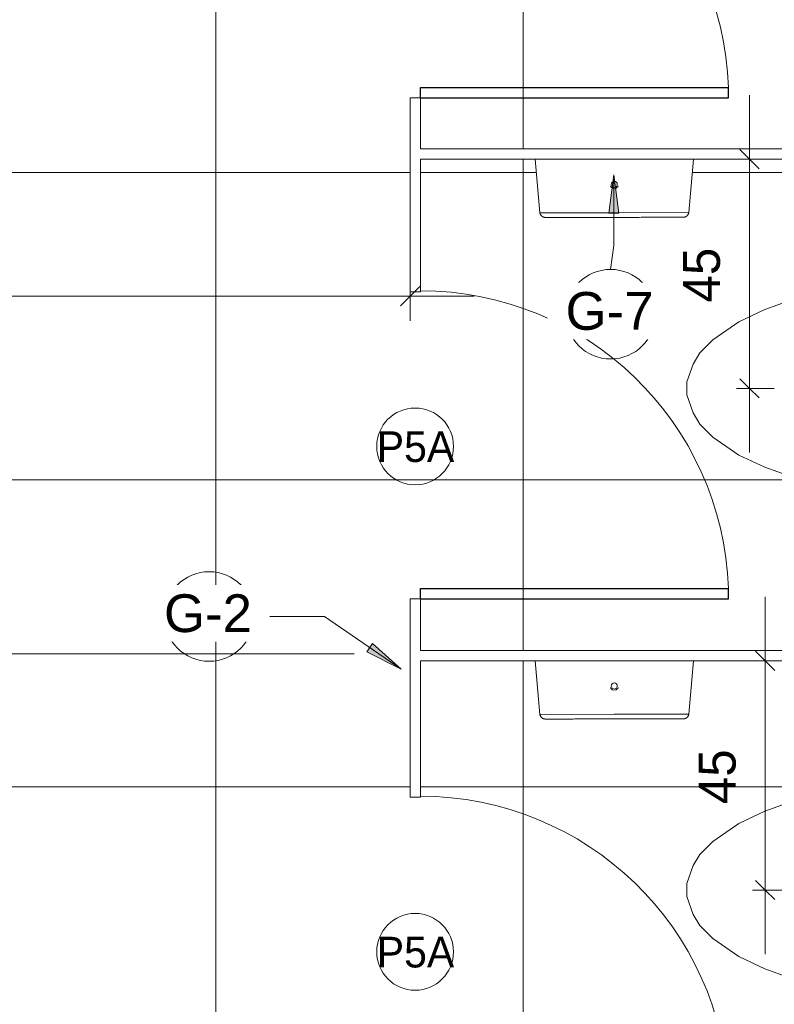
# Model space of a CAD drawing. Header units: metres. Extents: x -10.1 to 50.7, y -18 to 8.5.
# Tile 29 of 109: x -2.8 to -1.3, y -16.3 to -14.4. Entities that reach past the tile are written whole.
import ezdxf

# ---------------------------------------------------------------- set-up
doc = ezdxf.new("R2010")
doc.units = ezdxf.units.M
for name, color, linetype, lineweight in [('A-ANNO-DIMS', 4, 'Continuous', 18), ('A-ANNO-DIMS-25', 211, 'Continuous', 9), ('A-ANNO-KEYN', 231, 'Continuous', 9), ('A-DETL-THIN', 151, 'Continuous', 18), ('A-DOOR', 31, 'Continuous', 18), ('A-DOOR-IDEN', 31, 'Continuous', 9), ('A-FLOR-PATT', 8, 'Continuous', 18), ('A-GENM', 13, 'Continuous', 18), ('A-WALL', 113, 'Continuous', 18), ('P-SANR-FIXT', 6, 'Continuous', 18)]:
    doc.layers.add(name, color=color, linetype=linetype, lineweight=lineweight)
doc.styles.add('Arial_1', font='arial.ttf', dxfattribs={"height": 0.073765})
doc.styles.add('Century Gothic_1', font='GOTHIC.TTF', dxfattribs={"height": 0.05988})
doc.styles.add('Century Gothic_2', font='GOTHIC.TTF', dxfattribs={"height": 0.071856})
doc.dimstyles.new('_Cotas_detalhamento_3_mm', dxfattribs={"dimscale": 0.3048, "dimtxt": 0.075, "dimasz": 0.123031, "dimexe": 0.082021, "dimexo": 0.246063, "dimgap": 0.123031, "dimtad": 1, "dimdec": 0, "dimlfac": 100, "dimzin": 0, "dimdsep": 46, "dimtxsty": 'Century Gothic_2', "dimblk1": 'OBLIQUE', "dimblk2": 'OBLIQUE', "dimsah": 1, "dimcen": 0.09, "dimdle": 0.410105, "dimazin": 0, "dimtfac": 1, "dimtdec": 4, "dimtix": 1, "dimtmove": 0, "dimatfit": 3, "dimfxl": 1, "dimtvp": 1, "dimtolj": 1, "dimtzin": 0, "dimarcsym": 2})
doc.dimstyles.new('_Cotas_detalhamento_3_mm_3', dxfattribs={"dimscale": 0.3048, "dimtxt": 0.075, "dimasz": 0.123031, "dimexe": 0.082021, "dimexo": 0.246063, "dimgap": 0.123031, "dimtad": 1, "dimdec": 0, "dimlfac": 100, "dimzin": 0, "dimdsep": 46, "dimtxsty": 'Century Gothic_2', "dimblk1": 'OBLIQUE', "dimblk2": 'OBLIQUE', "dimsah": 1, "dimcen": 0.09, "dimdle": 0.410105, "dimazin": 0, "dimtfac": 1, "dimtdec": 4, "dimtix": 1, "dimtmove": 0, "dimatfit": 3, "dimfxl": 1, "dimtvp": 1, "dimtolj": 1, "dimtzin": 0, "dimarcsym": 2})

# ---------------------------------------------------------------- blocks, each defined once
blk = doc.blocks.new('M_Descarga simples1 - 60X160 _vest_ fem_-1588010-PAGINAÇÃO DE PISO E LAYOUT DO VEST_ FEMININO')
at = {"layer": 'A-DOOR', "lineweight": 25}
for p, q in [((0.28, 0.01), (0.28, 0.6114)), ((0.3, 0.6114), (0.28, 0.6114)), ((0.3, 0.01), (0.3, 0.6114)), ((0.3, 0.01), (0.28, 0.01))]:
    blk.add_line(p, q, dxfattribs=at)
at = {"layer": 'A-DOOR'}
blk.add_arc((0.3, 0.01), 0.6017, 91.9048, 180, dxfattribs=at)
blk = doc.blocks.new('M_Toilet-Domestic-3D - M_Toilet-Domestic-3D-210232-PAGINAÇÃO DE PISO E LAYOUT DO VEST_ FEMININO')
at = {"layer": 'P-SANR-FIXT', "color": 7}
for p, q in [((-0.0696, 0.2794), (-0.0476, 0.2921)), ((-0.0476, 0.2921), (-0.0127, 0.3048)), ((-0.0127, 0.3048), (0.0127, 0.3048)), ((0.0127, 0.3048), (0.0476, 0.2921)), ((0.0476, 0.2921), (0.0696, 0.2794)), ((-0.095, 0.254), (-0.0696, 0.2794)), ((0.0696, 0.2794), (0.095, 0.254)), ((-0.1302, 0.2032), (-0.095, 0.254)), ((0.095, 0.254), (0.1302, 0.2032)), ((-0.1539, 0.1524), (-0.1302, 0.2032)), ((0.1302, 0.2032), (0.1539, 0.1524)), ((-0.1724, 0.1016), (-0.1539, 0.1524)), ((0.1539, 0.1524), (0.1724, 0.1016)), ((-0.1861, 0.0506), (-0.1724, 0.1016)), ((0.1724, 0.1016), (0.1861, 0.0506)), ((-0.1905, 0), (-0.1861, 0.0506)), ((0.1861, 0.0506), (0.1905, 0)), ((-0.1883, -0.0253), (-0.1905, 0)), ((0.1905, 0), (0.1883, -0.0253)), ((-0.1838, -0.0508), (-0.1883, -0.0253)), ((0.1883, -0.0253), (0.1838, -0.0508)), ((-0.177, -0.0762), (-0.1838, -0.0508)), ((0.1838, -0.0508), (0.177, -0.0762)), ((-0.1626, -0.1016), (-0.177, -0.0762)), ((0.177, -0.0762), (0.1626, -0.1016)), ((-0.1323, -0.127), (-0.1626, -0.1016)), ((0.1626, -0.1016), (0.1323, -0.127)), ((-0.0974, -0.1397), (-0.1323, -0.127)), ((-0.1235, -0.2038), (-0.1323, -0.127)), ((0.1323, -0.127), (0.0974, -0.1397)), ((0.1235, -0.2038), (0.1323, -0.127)), ((-0.0254, -0.1524), (-0.0974, -0.1397)), ((0.0254, -0.1524), (-0.0254, -0.1524)), ((0.0974, -0.1397), (0.0254, -0.1524)), ((0.1587, -0.2038), (-0.1588, -0.2038)), ((-0.2534, -0.2984), (-0.2534, -0.4652)), ((0.2534, -0.4652), (0.2534, -0.2984))]:
    blk.add_line(p, q, dxfattribs=at)
for centre, start, end in [((-0.1588, -0.2984), 90, 180), ((0.1587, -0.2984), 0, 90)]:
    blk.add_arc(centre, 0.0946, start, end, dxfattribs=at)
blk = doc.blocks.new('Toilet_tissue_dispenser_12762 - Toilet_tissue_dispenser_12762-V5-PAGINAÇÃO DE PISO E LAYOUT DO VEST_ FEMININO')
at = {"layer": 'A-GENM'}
for p, q in [((-0.1453, 0.1079), (-0.1545, 0.0036)), ((0, 0.1079), (-0.1453, 0.1079)), ((0.1453, 0.1079), (0, 0.1079)), ((0.1545, 0.0035), (0.1453, 0.1079)), ((-0.1341, 0.0035), (0, 0.0035)), ((0, 0.0035), (0.1545, 0.0035))]:
    blk.add_line(p, q, dxfattribs=at)
at = {"layer": 'A-GENM', "flags": 128}
for points in [[(-0.1453, 0.1079), (-0.1452, 0.1084), (-0.1451, 0.1088), (-0.145, 0.1092), (-0.1449, 0.1096), (-0.1447, 0.1101), (-0.1446, 0.1105), (-0.1444, 0.1109), (-0.1442, 0.1112), (-0.144, 0.1116), (-0.1437, 0.112), (-0.1435, 0.1124), (-0.1432, 0.1127), (-0.143, 0.1131), (-0.1427, 0.1134), (-0.1424, 0.1137), (-0.1421, 0.114), (-0.1417, 0.1143), (-0.1414, 0.1146), (-0.141, 0.1149), (-0.1407, 0.1151), (-0.1403, 0.1153), (-0.1399, 0.1156), (-0.1396, 0.1158), (-0.1392, 0.116), (-0.1388, 0.1162), (-0.1384, 0.1163), (-0.1379, 0.1165), (-0.1375, 0.1166), (-0.1371, 0.1167), (-0.1367, 0.1168), (-0.1362, 0.1169), (-0.1358, 0.1169), (-0.1354, 0.117), (-0.1349, 0.117), (-0.1345, 0.117)], [(0, 0.117), (-0.0054, 0.117), (-0.0108, 0.117), (-0.0161, 0.117), (-0.0214, 0.117), (-0.0267, 0.117), (-0.032, 0.117), (-0.0372, 0.117), (-0.0423, 0.117), (-0.0474, 0.117), (-0.0524, 0.117), (-0.0573, 0.117), (-0.0621, 0.117), (-0.0668, 0.117), (-0.0715, 0.117), (-0.076, 0.117), (-0.0803, 0.117), (-0.0846, 0.117), (-0.0887, 0.117), (-0.0927, 0.117), (-0.0965, 0.117), (-0.1002, 0.117), (-0.1037, 0.117), (-0.107, 0.117), (-0.1102, 0.117), (-0.1132, 0.117), (-0.116, 0.117), (-0.1187, 0.117), (-0.1211, 0.117), (-0.1233, 0.117), (-0.1254, 0.117), (-0.1272, 0.117), (-0.1289, 0.117), (-0.1303, 0.117), (-0.1316, 0.117), (-0.1326, 0.117), (-0.1334, 0.117), (-0.134, 0.117), (-0.1344, 0.117), (-0.1345, 0.117), (-0.1345, 0.117)], [(-0.1345, 0.117), (-0.1344, 0.117), (-0.1341, 0.117), (-0.1336, 0.117), (-0.1328, 0.117), (-0.1319, 0.117), (-0.1307, 0.117), (-0.1293, 0.117), (-0.1277, 0.117), (-0.1259, 0.117), (-0.1239, 0.117), (-0.1217, 0.117), (-0.1193, 0.117), (-0.1168, 0.117), (-0.114, 0.117), (-0.111, 0.117), (-0.1079, 0.117), (-0.1046, 0.117), (-0.1011, 0.117), (-0.0975, 0.117), (-0.0937, 0.117), (-0.0898, 0.117), (-0.0857, 0.117), (-0.0815, 0.117), (-0.0772, 0.117), (-0.0727, 0.117), (-0.0681, 0.117), (-0.0634, 0.117), (-0.0586, 0.117), (-0.0537, 0.117), (-0.0488, 0.117), (-0.0437, 0.117), (-0.0386, 0.117), (-0.0334, 0.117), (-0.0282, 0.117), (-0.0229, 0.117), (-0.0175, 0.117), (-0.0122, 0.117), (-0.0068, 0.117), (-0.004, 0.117)], [(0.1345, 0.117), (0.1344, 0.117), (0.1341, 0.117), (0.1336, 0.117), (0.1328, 0.117), (0.1319, 0.117), (0.1307, 0.117), (0.1293, 0.117), (0.1277, 0.117), (0.1259, 0.117), (0.1239, 0.117), (0.1217, 0.117), (0.1193, 0.117), (0.1168, 0.117), (0.114, 0.117), (0.111, 0.117), (0.1079, 0.117), (0.1046, 0.117), (0.1011, 0.117), (0.0975, 0.117), (0.0937, 0.117), (0.0898, 0.117), (0.0857, 0.117), (0.0815, 0.117), (0.0772, 0.117), (0.0727, 0.117), (0.0681, 0.117), (0.0634, 0.117), (0.0586, 0.117), (0.0537, 0.117), (0.0488, 0.117), (0.0437, 0.117), (0.0386, 0.117), (0.0334, 0.117), (0.0282, 0.117), (0.0229, 0.117), (0.0175, 0.117), (0.0122, 0.117), (0.0068, 0.117), (0.0015, 0.117), (0, 0.117)], [(0.004, 0.117), (0.0054, 0.117), (0.0108, 0.117), (0.0161, 0.117), (0.0214, 0.117), (0.0267, 0.117), (0.032, 0.117), (0.0372, 0.117), (0.0423, 0.117), (0.0474, 0.117), (0.0524, 0.117), (0.0573, 0.117), (0.0621, 0.117), (0.0668, 0.117), (0.0715, 0.117), (0.076, 0.117), (0.0803, 0.117), (0.0846, 0.117), (0.0887, 0.117), (0.0927, 0.117), (0.0965, 0.117), (0.1002, 0.117), (0.1037, 0.117), (0.107, 0.117), (0.1102, 0.117), (0.1132, 0.117), (0.116, 0.117), (0.1187, 0.117), (0.1211, 0.117), (0.1233, 0.117), (0.1254, 0.117), (0.1272, 0.117), (0.1289, 0.117), (0.1303, 0.117), (0.1316, 0.117), (0.1326, 0.117), (0.1334, 0.117), (0.134, 0.117), (0.1344, 0.117), (0.1345, 0.117), (0.1345, 0.117)], [(0.1345, 0.117), (0.135, 0.117), (0.1354, 0.117), (0.1358, 0.1169), (0.1363, 0.1169), (0.1367, 0.1168), (0.1371, 0.1167), (0.1376, 0.1166), (0.138, 0.1164), (0.1384, 0.1163), (0.1388, 0.1161), (0.1392, 0.116), (0.1396, 0.1158), (0.14, 0.1156), (0.1404, 0.1153), (0.1407, 0.1151), (0.1411, 0.1148), (0.1414, 0.1146), (0.1418, 0.1143), (0.1421, 0.114), (0.1424, 0.1137), (0.1427, 0.1134), (0.143, 0.113), (0.1433, 0.1127), (0.1435, 0.1123), (0.1438, 0.112), (0.144, 0.1116), (0.1442, 0.1112), (0.1444, 0.1108), (0.1446, 0.1104), (0.1448, 0.11), (0.1449, 0.1096), (0.145, 0.1092), (0.1452, 0.1088), (0.1453, 0.1083), (0.1453, 0.1079)]]:
    blk.add_lwpolyline(points, dxfattribs=at)
at = {"layer": 'A-GENM'}
for radius, start, end in [(0.00812, 98.988, 159.6535), (0.0059, 360, 180), (0.00813, 20.3465, 81.012), (0.0059, 180, 360)]:
    blk.add_arc((0, 0.0526), radius, start, end, dxfattribs=at)
blk = doc.blocks.new('M_Identificador de nota-chave - Texto da nota-chave-86548-PAGINAÇÃO DE PISO E LAYOUT DO VEST_ FEMININO')
at = {"layer": 'A-ANNO-KEYN'}
blk.add_circle((0.000244, -0.000205), 0.0035, dxfattribs=at)
blk = doc.blocks.new('M_Identificador da porta - M_Identificador da porta-1233-PAGINAÇÃO DE PISO E LAYOUT DO VEST_ FEMININO')
at = {"layer": 'A-DOOR-IDEN'}
blk.add_circle((-0.000017, -0.000091), 0.003, dxfattribs=at)
blk = doc.blocks.new('DIMBLOCK7-PAGINAÇÃO DE PISO E LAYOUT DO VEST_ FEMININO')
at = {"layer": 'A-ANNO-DIMS-25'}
for p, q in [((-1.3749, -15.2112), (-1.3749, -14.5134)), ((-1.3264, -14.6384), (-1.3999, -14.6384)), ((-1.3749, -14.6384), (-1.3264, -14.6384)), ((-1.3264, -15.0862), (-1.3999, -15.0862)), ((-1.3749, -15.0862), (-1.3264, -15.0862))]:
    blk.add_line(p, q, dxfattribs=at)
at = {"layer": 'A-ANNO-DIMS-25', "lineweight": 18}
for p, q in [((-1.3749, -14.6384), (-1.3936, -14.6197)), ((-1.3749, -14.6384), (-1.3561, -14.6572)), ((-1.3749, -15.0862), (-1.3936, -15.0674)), ((-1.3749, -15.0862), (-1.3561, -15.1049))]:
    blk.add_line(p, q, dxfattribs=at)
at = {"layer": 'A-ANNO-DIMS-25', "color": 0, "insert": (-1.5044, -14.9183), "char_height": 0.07186, "width": 0.134286, "attachment_point": 1, "rotation": 90, "line_spacing_factor": 0.984117, "style": 'Century Gothic_2'}
blk.add_mtext('45', dxfattribs=at)
blk = doc.blocks.new('_Oblique')
at = {"color": 0, "linetype": 'ByBlock', "lineweight": -2}
blk.add_line((-0.5, -0.5), (0.5, 0.5), dxfattribs=at)
blk = doc.blocks.new('DIMBLOCK8-PAGINAÇÃO DE PISO E LAYOUT DO VEST_ FEMININO')
at = {"layer": 'A-ANNO-DIMS-25'}
for p, q in [((-1.3441, -16.1912), (-1.3441, -15.4934)), ((-1.2956, -15.6184), (-1.3691, -15.6184)), ((-1.3441, -15.6184), (-1.2956, -15.6184)), ((-1.1823, -16.0662), (-1.3691, -16.0662)), ((-1.3441, -16.0662), (-1.1823, -16.0662))]:
    blk.add_line(p, q, dxfattribs=at)
at = {"layer": 'A-ANNO-DIMS-25', "lineweight": 18}
for p, q in [((-1.3441, -15.6184), (-1.3629, -15.5997)), ((-1.3441, -15.6184), (-1.3254, -15.6372)), ((-1.3441, -16.0662), (-1.3629, -16.0474)), ((-1.3441, -16.0662), (-1.3254, -16.0849))]:
    blk.add_line(p, q, dxfattribs=at)
at = {"layer": 'A-ANNO-DIMS-25', "color": 0, "insert": (-1.4737, -15.8983), "char_height": 0.07186, "width": 0.134286, "attachment_point": 1, "rotation": 90, "line_spacing_factor": 0.984117, "style": 'Century Gothic_2'}
blk.add_mtext('45', dxfattribs=at)
blk = doc.blocks.new('DIMBLOCK26-PAGINAÇÃO DE PISO E LAYOUT DO VEST_ FEMININO')
at = {"layer": 'A-ANNO-DIMS-25'}
for p, q in [((-4.4673, -14.9544), (-4.4673, -14.8809)), ((-2.0373, -14.9544), (-2.0373, -14.8809)), ((-4.5923, -14.9059), (-1.9123, -14.9059)), ((-4.4673, -14.9059), (-4.4673, -14.9544)), ((-2.0373, -14.9059), (-2.0373, -14.9544))]:
    blk.add_line(p, q, dxfattribs=at)
at = {"layer": 'A-ANNO-DIMS-25', "lineweight": 18}
for p, q in [((-4.4673, -14.9059), (-4.4485, -14.8871)), ((-2.0373, -14.9059), (-2.0185, -14.8871)), ((-4.4673, -14.9059), (-4.486, -14.9246)), ((-2.0373, -14.9059), (-2.056, -14.9246))]:
    blk.add_line(p, q, dxfattribs=at)
at = {"layer": 'A-ANNO-DIMS-25', "color": 0, "insert": (-3.3362, -14.7763), "char_height": 0.07186, "width": 0.201429, "attachment_point": 1, "line_spacing_factor": 0.984117, "style": 'Century Gothic_2'}
blk.add_mtext('243', dxfattribs=at)

msp = doc.modelspace()

# ---------------------------------------------------------------- hatches: boundary and pattern name
at = {"layer": 'A-ANNO-KEYN'}
for points in [[(-1.6398, -14.669), (-1.6496, -14.744), (-1.6299, -14.744)], [(-2.0547, -15.635), (-2.1109, -15.5843), (-2.1221, -15.6006)]]:
    msp.add_hatch(color=256, dxfattribs=at).paths.add_polyline_path(points, flags=0)
at = {"layer": 'A-FLOR-PATT'}
h = msp.add_hatch(dxfattribs=at)
h.set_pattern_fill('FP_2', color=256, style=0, pattern_type=2)
h.set_pattern_definition([(0, (-7.217, -19.465), (0, 0.6), []), (90, (-7.217, -19.465), (-0.6, 4e-17), [])])
h.paths.add_polyline_path([(-5.7773, -17.5622), (-4.4873, -17.5622), (-4.4873, -17.4347), (-4.4673, -17.4347), (-4.4673, -17.5622), (-3.6639, -17.5622), (-3.6639, -15.1322), (-2.8239, -15.1322), (-2.8239, -17.5622), (-2.0373, -17.5622), (-2.0373, -17.5022), (-2.0173, -17.5022), (-2.0173, -17.5622), (-0.7273, -17.5622), (-0.7273, -17.4479), (-0.7303, -17.4479), (-0.7353, -17.4279), (-0.8369, -17.4277), (-0.8504, -17.4277), (-0.852, -17.4275), (-0.8552, -17.4259), (-0.8564, -17.4249), (-0.8584, -17.422), (-0.859, -17.4205), (-0.8592, -17.4169), (-0.8589, -17.4149), (-0.8574, -17.412), (-0.8553, -17.4095), (-0.8342, -17.3861), (-0.8957, -17.3861), (-0.896, -17.3871), (-0.8975, -17.3906), (-0.9027, -17.399), (-0.9058, -17.4023), (-0.9103, -17.4063), (-0.9165, -17.41), (-0.9184, -17.4109), (-0.9234, -17.4126), (-0.9288, -17.4137), (-0.9337, -17.414), (-0.941, -17.4131), (-0.9461, -17.4125), (-0.9559, -17.4082), (-0.9637, -17.4021), (-0.97, -17.3937), (-0.974, -17.3836), (-0.9753, -17.3736), (-0.9739, -17.3632), (-0.9699, -17.3535), (-0.9629, -17.3446), (-0.9552, -17.3387), (-0.9461, -17.3348), (-0.9337, -17.3333), (-0.9264, -17.3341), (-0.9218, -17.3352), (-0.9179, -17.3366), (-0.9112, -17.3404), (-0.9087, -17.3421), (-0.9028, -17.3482), (-0.9019, -17.3491), (-0.8966, -17.3586), (-0.8958, -17.3611), (-0.8151, -17.3614), (-0.8119, -17.3613), (-0.7611, -17.3045), (-0.894, -17.3045), (-0.9185, -17.3013), (-0.9413, -17.2919), (-0.9609, -17.2768), (-0.976, -17.2572), (-0.9854, -17.2344), (-0.9887, -17.208), (-0.9887, -17.1746), (-1.0655, -17.1835), (-1.0909, -17.2137), (-1.1163, -17.2281), (-1.1417, -17.2349), (-1.1672, -17.2394), (-1.1925, -17.2416), (-1.2431, -17.2372), (-1.2941, -17.2235), (-1.3449, -17.2051), (-1.3957, -17.1814), (-1.4465, -17.1461), (-1.4719, -17.1207), (-1.4846, -17.0987), (-1.4973, -17.0638), (-1.4973, -17.0384), (-1.4846, -17.0035), (-1.4719, -16.9816), (-1.4465, -16.9562), (-1.3957, -16.9209), (-1.3449, -16.8972), (-1.2941, -16.8787), (-1.2431, -16.8651), (-1.1925, -16.8606), (-1.1672, -16.8629), (-1.1417, -16.8674), (-1.1163, -16.8742), (-1.0909, -16.8886), (-1.0655, -16.9188), (-0.9887, -16.9277), (-0.9887, -16.8924), (-0.9854, -16.8679), (-0.976, -16.8451), (-0.9609, -16.8255), (-0.9413, -16.8104), (-0.9185, -16.801), (-0.894, -16.7977), (-0.7273, -16.7977), (-0.7273, -16.6034), (-1.4844, -16.6034), (-1.4935, -16.7079), (-1.4955, -16.7121), (-1.4983, -16.7149), (-1.4994, -16.7154), (-1.5042, -16.7168), (-1.7736, -16.717), (-1.7782, -16.7157), (-1.78, -16.7145), (-1.782, -16.7122), (-1.7826, -16.7112), (-1.7841, -16.7076), (-1.7935, -16.6034), (-2.0173, -16.6034), (-2.0173, -16.9022), (-2.0373, -16.9022), (-2.0373, -16.4847), (-2.0173, -16.4847), (-2.0173, -16.5834), (-0.7273, -16.5834), (-0.7273, -16.4629), (-0.7303, -16.4629), (-0.7353, -16.4429), (-0.8369, -16.4428), (-0.8504, -16.4428), (-0.852, -16.4426), (-0.8552, -16.441), (-0.8564, -16.44), (-0.8584, -16.437), (-0.859, -16.4355), (-0.8592, -16.4319), (-0.8589, -16.43), (-0.8574, -16.427), (-0.8553, -16.4246), (-0.8342, -16.4012), (-0.8957, -16.4012), (-0.896, -16.4021), (-0.8975, -16.4057), (-0.9027, -16.414), (-0.9058, -16.4174), (-0.9103, -16.4214), (-0.9154, -16.4245), (-0.9184, -16.426), (-0.9234, -16.4277), (-0.9288, -16.4287), (-0.9337, -16.4291), (-0.941, -16.4282), (-0.9471, -16.4271), (-0.9559, -16.4232), (-0.9637, -16.4171), (-0.9702, -16.4084), (-0.974, -16.3991), (-0.9753, -16.3887), (-0.9739, -16.3782), (-0.9699, -16.3685), (-0.9629, -16.3597), (-0.9552, -16.3537), (-0.9461, -16.3499), (-0.9337, -16.3483), (-0.9264, -16.3491), (-0.9218, -16.3503), (-0.9179, -16.3516), (-0.9112, -16.3554), (-0.9087, -16.3572), (-0.9028, -16.3633), (-0.9015, -16.3649), (-0.8966, -16.3736), (-0.8958, -16.3762), (-0.8151, -16.3764), (-0.8119, -16.3764), (-0.7611, -16.3196), (-0.894, -16.3196), (-0.9185, -16.3164), (-0.9413, -16.3069), (-0.9609, -16.2919), (-0.976, -16.2723), (-0.9854, -16.2494), (-0.9887, -16.223), (-0.9887, -16.1897), (-1.0655, -16.1985), (-1.0909, -16.2288), (-1.1163, -16.2432), (-1.1417, -16.25), (-1.1672, -16.2545), (-1.1925, -16.2567), (-1.2431, -16.2523), (-1.2941, -16.2386), (-1.3449, -16.2201), (-1.3957, -16.1964), (-1.4465, -16.1612), (-1.4719, -16.1358), (-1.4846, -16.1138), (-1.4973, -16.0789), (-1.4973, -16.0535), (-1.4846, -16.0186), (-1.4719, -15.9966), (-1.4465, -15.9712), (-1.3957, -15.936), (-1.3449, -15.9123), (-1.2941, -15.8938), (-1.2431, -15.8801), (-1.1925, -15.8757), (-1.1672, -15.8779), (-1.1417, -15.8824), (-1.1163, -15.8892), (-1.0909, -15.9036), (-1.0655, -15.9339), (-0.9887, -15.9427), (-0.9887, -15.9074), (-0.9854, -15.8829), (-0.976, -15.8601), (-0.9609, -15.8405), (-0.9413, -15.8255), (-0.9185, -15.816), (-0.894, -15.8128), (-0.7273, -15.8128), (-0.7273, -15.6184), (-1.4844, -15.6184), (-1.4934, -15.7228), (-1.4955, -15.7271), (-1.4985, -15.73), (-1.4989, -15.7304), (-1.5042, -15.7319), (-1.7736, -15.732), (-1.7782, -15.7307), (-1.78, -15.7296), (-1.782, -15.7272), (-1.7826, -15.7263), (-1.7841, -15.7227), (-1.7935, -15.6184), (-2.0173, -15.6184), (-2.0173, -15.8847), (-2.0373, -15.8847), (-2.0373, -15.4972), (-2.0173, -15.4972), (-2.0173, -15.5984), (-0.7273, -15.5984), (-0.7273, -15.4829), (-0.7303, -15.4829), (-0.7353, -15.4629), (-0.8369, -15.4628), (-0.8504, -15.4628), (-0.852, -15.4626), (-0.8552, -15.461), (-0.8564, -15.46), (-0.8584, -15.457), (-0.859, -15.4555), (-0.8592, -15.4519), (-0.8589, -15.45), (-0.8574, -15.447), (-0.8553, -15.4446), (-0.8342, -15.4212), (-0.8957, -15.4212), (-0.896, -15.4221), (-0.8975, -15.4257), (-0.9027, -15.434), (-0.9082, -15.4396), (-0.9102, -15.4413), (-0.9154, -15.4445), (-0.9184, -15.446), (-0.9234, -15.4477), (-0.9288, -15.4487), (-0.9337, -15.4491), (-0.941, -15.4482), (-0.9471, -15.4471), (-0.9559, -15.4432), (-0.9637, -15.4371), (-0.9702, -15.4284), (-0.974, -15.4191), (-0.9753, -15.4087), (-0.9737, -15.3976), (-0.9699, -15.3885), (-0.9629, -15.3797), (-0.9552, -15.3737), (-0.9461, -15.3699), (-0.9337, -15.3683), (-0.9264, -15.3691), (-0.9218, -15.3703), (-0.9179, -15.3716), (-0.9112, -15.3754), (-0.9087, -15.3772), (-0.9028, -15.3833), (-0.9015, -15.3849), (-0.8966, -15.3936), (-0.8958, -15.3962), (-0.8151, -15.3964), (-0.8119, -15.3964), (-0.7611, -15.3396), (-0.894, -15.3396), (-0.9185, -15.3364), (-0.9413, -15.3269), (-0.9609, -15.3119), (-0.976, -15.2923), (-0.9854, -15.2694), (-0.9887, -15.243), (-0.9887, -15.2097), (-1.0655, -15.2185), (-1.0909, -15.2488), (-1.1163, -15.2632), (-1.1417, -15.27), (-1.1672, -15.2745), (-1.1925, -15.2767), (-1.2431, -15.2723), (-1.2941, -15.2586), (-1.3449, -15.2401), (-1.3957, -15.2164), (-1.4465, -15.1812), (-1.4719, -15.1558), (-1.4846, -15.1338), (-1.4973, -15.0989), (-1.4973, -15.0735), (-1.4846, -15.0386), (-1.4719, -15.0166), (-1.4465, -14.9912), (-1.3957, -14.956), (-1.3449, -14.9323), (-1.2941, -14.9138), (-1.2431, -14.9001), (-1.1925, -14.8957), (-1.1672, -14.8979), (-1.1417, -14.9024), (-1.1163, -14.9092), (-1.0909, -14.9236), (-1.0655, -14.9539), (-0.9887, -14.9627), (-0.9887, -14.9274), (-0.9854, -14.9029), (-0.976, -14.8801), (-0.9609, -14.8605), (-0.9413, -14.8455), (-0.9185, -14.836), (-0.894, -14.8328), (-0.7273, -14.8328), (-0.7273, -14.6384), (-1.4844, -14.6384), (-1.4935, -14.7429), (-1.4955, -14.7471), (-1.4985, -14.75), (-1.4989, -14.7504), (-1.5042, -14.7519), (-1.7736, -14.752), (-1.7776, -14.7511), (-1.78, -14.7496), (-1.7821, -14.7471), (-1.7826, -14.7463), (-1.7841, -14.7427), (-1.7935, -14.6384), (-2.0173, -14.6384), (-2.0173, -14.8972), (-2.0373, -14.8972), (-2.0373, -14.5184), (-2.0173, -14.5184), (-2.0173, -14.6184), (-0.7273, -14.6184), (-0.7273, -14.5192), (-0.7303, -14.5192), (-0.7353, -14.4992), (-0.8369, -14.499), (-0.8504, -14.499), (-0.852, -14.4988), (-0.8552, -14.4972), (-0.8564, -14.4962), (-0.8584, -14.4933), (-0.859, -14.4918), (-0.8592, -14.4882), (-0.8589, -14.4862), (-0.8574, -14.4833), (-0.8553, -14.4808), (-0.8342, -14.4574), (-0.8957, -14.4574), (-0.896, -14.4584), (-0.8979, -14.4625), (-0.9027, -14.4703), (-0.9058, -14.4736), (-0.9103, -14.4776), (-0.9154, -14.4807), (-0.9184, -14.4822), (-0.9234, -14.4839), (-0.9288, -14.485), (-0.9337, -14.4853), (-0.941, -14.4844), (-0.9461, -14.4838), (-0.9559, -14.4795), (-0.9637, -14.4734), (-0.97, -14.465), (-0.974, -14.4549), (-0.9753, -14.4449), (-0.9739, -14.4345), (-0.9699, -14.4248), (-0.9629, -14.4159), (-0.9552, -14.41), (-0.9461, -14.4061), (-0.9337, -14.4046), (-0.9264, -14.4054), (-0.9218, -14.4065), (-0.9179, -14.4079), (-0.9112, -14.4117), (-0.9087, -14.4134), (-0.9028, -14.4195), (-0.9015, -14.4212), (-0.8966, -14.4299), (-0.8958, -14.4324), (-0.8151, -14.4327), (-0.8119, -14.4326), (-0.758, -14.373), (-0.754, -14.3704), (-0.7489, -14.3704), (-0.7436, -14.3738), (-0.7413, -14.3788), (-0.7413, -14.3815), (-0.7417, -14.3834), (-0.7444, -14.3876), (-0.7975, -14.4467), (-0.798, -14.4492), (-0.8008, -14.4535), (-0.8042, -14.456), (-0.8071, -14.4572), (-0.827, -14.4793), (-0.7834, -14.4792), (-0.7633, -14.4793), (-0.7353, -14.4792), (-0.7303, -14.4592), (-0.7273, -14.4592), (-0.7273, -13.6547), (-1.5044, -13.6547), (-1.5134, -13.7591), (-1.5155, -13.7634), (-1.5183, -13.7662), (-1.5194, -13.7667), (-1.5242, -13.7681), (-1.7936, -13.7683), (-1.7983, -13.7669), (-1.8, -13.7658), (-1.802, -13.7635), (-1.8026, -13.7625), (-1.8041, -13.7589), (-1.8135, -13.6547), (-2.0173, -13.6547), (-2.0173, -13.9184), (-2.0373, -13.9184), (-2.0373, -13.5347), (-2.0173, -13.5347), (-2.0173, -13.6347), (-0.7273, -13.6347), (-0.7273, -13.5154), (-0.7303, -13.5154), (-0.7353, -13.4954), (-0.8369, -13.4953), (-0.8504, -13.4953), (-0.852, -13.4951), (-0.8552, -13.4935), (-0.8564, -13.4925), (-0.8584, -13.4895), (-0.859, -13.488), (-0.8592, -13.4844), (-0.8589, -13.4825), (-0.8574, -13.4795), (-0.8553, -13.4771), (-0.8342, -13.4537), (-0.8957, -13.4537), (-0.896, -13.4546), (-0.8975, -13.4582), (-0.9027, -13.4665), (-0.9058, -13.4699), (-0.9103, -13.4739), (-0.9154, -13.477), (-0.9184, -13.4785), (-0.9234, -13.4802), (-0.9288, -13.4812), (-0.9337, -13.4816), (-0.941, -13.4807), (-0.9471, -13.4796), (-0.9559, -13.4757), (-0.9637, -13.4696), (-0.9702, -13.4609), (-0.974, -13.4516), (-0.9753, -13.4412), (-0.9739, -13.4307), (-0.9699, -13.421), (-0.9629, -13.4122), (-0.9552, -13.4062), (-0.9461, -13.4024), (-0.9337, -13.4008), (-0.9264, -13.4016), (-0.9218, -13.4028), (-0.9179, -13.4041), (-0.9112, -13.4079), (-0.9087, -13.4097), (-0.9028, -13.4158), (-0.9015, -13.4174), (-0.8966, -13.4261), (-0.8958, -13.4287), (-0.8151, -13.4289), (-0.8119, -13.4289), (-0.758, -13.3692), (-0.7564, -13.3679), (-0.9235, -13.3679), (-0.948, -13.3647), (-0.9708, -13.3552), (-0.9904, -13.3402), (-1.0055, -13.3206), (-1.0149, -13.2978), (-1.0182, -13.2713), (-1.0182, -13.238), (-1.095, -13.2468), (-1.1204, -13.2771), (-1.1458, -13.2915), (-1.1712, -13.2983), (-1.1967, -13.3028), (-1.222, -13.305), (-1.2726, -13.3006), (-1.3236, -13.2869), (-1.3744, -13.2684), (-1.4252, -13.2448), (-1.476, -13.2095), (-1.5014, -13.1841), (-1.5143, -13.1616), (-1.5268, -13.1272), (-1.5268, -13.1018), (-1.5141, -13.0669), (-1.5014, -13.0449), (-1.476, -13.0195), (-1.4252, -12.9843), (-1.3744, -12.9606), (-1.3236, -12.9421), (-1.2726, -12.9285), (-1.222, -12.924), (-1.1967, -12.9262), (-1.1712, -12.9307), (-1.1458, -12.9375), (-1.1204, -12.9519), (-1.095, -12.9822), (-1.0182, -12.991), (-1.0182, -12.9558), (-1.0149, -12.9313), (-1.0055, -12.9085), (-0.9904, -12.8889), (-0.9708, -12.8738), (-0.948, -12.8644), (-0.9235, -12.8611), (-0.7273, -12.8611), (-0.7273, -12.6646), (-2.0173, -12.6646), (-2.0173, -12.9347), (-2.0373, -12.9347), (-2.0373, -12.6646), (-3.2997, -12.6646), (-3.2997, -12.9674), (-3.3031, -12.9933), (-3.3131, -13.0174), (-3.329, -13.0382), (-3.3497, -13.054), (-3.3738, -13.064), (-3.3997, -13.0674), (-4.6197, -13.0674), (-4.6197, -13.2646), (-7.2173, -13.2646), (-7.2173, -15.2646), (-5.9273, -15.2646), (-5.9273, -14.1646), (-5.7773, -14.1646), (-5.7773, -14.2156), (-4.5673, -14.2156), (-4.5414, -14.219), (-4.5173, -14.229), (-4.4966, -14.2449), (-4.4807, -14.2656), (-4.4707, -14.2897), (-4.4673, -14.3156), (-4.4673, -14.8584), (-4.4873, -14.8584), (-4.4873, -14.6384), (-5.7773, -14.6384), (-5.7773, -15.0409), (-5.7709, -15.0409), (-5.7709, -15.0457), (-5.7662, -15.0457), (-5.7662, -15.0473), (-5.763, -15.0473), (-5.763, -15.0854), (-5.7185, -15.0854), (-5.7185, -15.1076), (-5.6337, -15.1075), (-5.6282, -15.106), (-5.6262, -15.106), (-5.624, -15.1034), (-5.6021, -15.0896), (-5.5886, -15.0854), (-5.5752, -15.0896), (-5.5653, -15.1012), (-5.5617, -15.1171), (-5.5653, -15.133), (-5.5752, -15.1446), (-5.5886, -15.1489), (-5.6021, -15.1446), (-5.624, -15.1309), (-5.6262, -15.1282), (-5.629, -15.1282), (-5.6341, -15.1266), (-5.7185, -15.1266), (-5.7185, -15.1489), (-5.763, -15.1489), (-5.763, -15.187), (-5.7662, -15.187), (-5.7662, -15.1886), (-5.7709, -15.1886), (-5.7709, -15.1933), (-5.7773, -15.1933), (-5.7773, -15.5984), (-4.4873, -15.5984), (-4.4873, -15.4584), (-4.4673, -15.4584), (-4.4673, -15.8834), (-4.4873, -15.8834), (-4.4873, -15.6184), (-5.7773, -15.6184), (-5.7773, -16.0235), (-5.7709, -16.0235), (-5.7709, -16.0283), (-5.7662, -16.0283), (-5.7662, -16.0299), (-5.763, -16.0299), (-5.763, -16.068), (-5.7185, -16.068), (-5.7185, -16.0902), (-5.6337, -16.0901), (-5.6282, -16.0886), (-5.6262, -16.0886), (-5.624, -16.086), (-5.6021, -16.0722), (-5.5886, -16.068), (-5.5752, -16.0722), (-5.5653, -16.0838), (-5.5617, -16.0997), (-5.5653, -16.1156), (-5.5752, -16.1272), (-5.5886, -16.1315), (-5.6021, -16.1272), (-5.624, -16.1135), (-5.6262, -16.1108), (-5.629, -16.1108), (-5.6346, -16.1092), (-5.7185, -16.1092), (-5.7185, -16.1315), (-5.763, -16.1315), (-5.763, -16.1696), (-5.7662, -16.1696), (-5.7662, -16.1712), (-5.7709, -16.1712), (-5.7709, -16.1759), (-5.7773, -16.1759), (-5.7771, -16.5834), (-4.4873, -16.5834), (-4.4873, -16.4834), (-4.4673, -16.4834), (-4.4673, -16.8347), (-4.4873, -16.8347), (-4.4873, -16.6034), (-5.7773, -16.6034), (-5.7773, -17.0035), (-5.7709, -17.0035), (-5.7709, -17.0083), (-5.7662, -17.0083), (-5.7662, -17.0099), (-5.763, -17.0099), (-5.763, -17.048), (-5.7185, -17.048), (-5.7185, -17.0702), (-5.6337, -17.0701), (-5.6283, -17.0686), (-5.6262, -17.0686), (-5.624, -17.066), (-5.6021, -17.0522), (-5.5886, -17.048), (-5.5752, -17.0522), (-5.5652, -17.0645), (-5.5617, -17.0797), (-5.5653, -17.0956), (-5.5752, -17.1072), (-5.5886, -17.1115), (-5.6021, -17.1072), (-5.624, -17.0935), (-5.6262, -17.0908), (-5.629, -17.0908), (-5.6341, -17.0893), (-5.7185, -17.0893), (-5.7185, -17.1115), (-5.763, -17.1115), (-5.763, -17.1496), (-5.7662, -17.1496), (-5.7662, -17.1512), (-5.7709, -17.1512), (-5.7709, -17.1559), (-5.7773, -17.1559), (-5.7773, -17.3897)], flags=0)
h.paths.add_polyline_path([(-0.7723, -17.408), (-0.7353, -17.4079), (-0.7303, -17.3879), (-0.7273, -17.3879), (-0.7273, -17.3045), (-0.7426, -17.3045), (-0.7413, -17.3075), (-0.7413, -17.3102), (-0.7417, -17.3121), (-0.7444, -17.3163), (-0.7975, -17.3754), (-0.798, -17.3779), (-0.8008, -17.3822), (-0.8042, -17.3847), (-0.8071, -17.3859), (-0.827, -17.408), (-0.7834, -17.4079), (-0.7723, -17.408)], flags=0)
h.paths.add_polyline_path([(-2.6199, -16.6874), (-2.7346, -16.6874), (-2.7336, -16.6721), (-2.7308, -16.6572), (-2.726, -16.6427), (-2.7194, -16.6289), (-2.7111, -16.6161), (-2.7013, -16.6044), (-2.6901, -16.5941), (-2.6776, -16.5853), (-2.6641, -16.5781), (-2.6499, -16.5727), (-2.6351, -16.5692), (-2.6199, -16.5675), (-2.6199, -16.6721)], flags=0)
h.paths.add_polyline_path([(-2.6199, -16.8073), (-2.6199, -16.6874), (-2.4946, -16.6874), (-2.4978, -16.7148), (-2.5072, -16.7408), (-2.5222, -16.764), (-2.5422, -16.7831), (-2.566, -16.7971), (-2.5923, -16.8053)], flags=0)
h.paths.add_polyline_path([(-0.7723, -16.4231), (-0.7353, -16.4229), (-0.7303, -16.4029), (-0.7273, -16.4029), (-0.7273, -16.3196), (-0.7426, -16.3196), (-0.7413, -16.3226), (-0.7413, -16.3252), (-0.7417, -16.3271), (-0.7444, -16.3313), (-0.7975, -16.3904), (-0.7984, -16.3936), (-0.8003, -16.3968), (-0.8042, -16.3998), (-0.8071, -16.401), (-0.827, -16.423), (-0.7834, -16.423), (-0.7723, -16.4231)], flags=0)
h.paths.add_polyline_path([(-0.7723, -15.4431), (-0.7353, -15.4429), (-0.7303, -15.4229), (-0.7273, -15.4229), (-0.7273, -15.3396), (-0.7426, -15.3396), (-0.7413, -15.3426), (-0.7413, -15.3452), (-0.7417, -15.3471), (-0.7444, -15.3513), (-0.7975, -15.4104), (-0.798, -15.4129), (-0.8008, -15.4172), (-0.8042, -15.4198), (-0.8071, -15.421), (-0.827, -15.443), (-0.7834, -15.443), (-0.7723, -15.4431)], flags=0)
h.paths.add_polyline_path([(-4.2689, -14.7602), (-4.3837, -14.7602), (-4.3827, -14.7449), (-4.3798, -14.73), (-4.3751, -14.7155), (-4.3685, -14.7017), (-4.3602, -14.6889), (-4.3504, -14.6772), (-4.3392, -14.6669), (-4.3267, -14.6581), (-4.3132, -14.6509), (-4.299, -14.6455), (-4.2842, -14.642), (-4.2689, -14.6403), (-4.2689, -14.7449)], flags=0)
h.paths.add_polyline_path([(-4.2689, -14.8801), (-4.2689, -14.7602), (-4.1437, -14.7602), (-4.1469, -14.7877), (-4.1563, -14.8136), (-4.1713, -14.8368), (-4.1913, -14.8559), (-4.215, -14.8699), (-4.2414, -14.8781)], flags=0)
h.paths.add_polyline_path([(-0.7468, -14.3617), (-0.9335, -14.3617), (-0.958, -14.3585), (-0.9808, -14.349), (-1.0004, -14.334), (-1.0155, -14.3144), (-1.0249, -14.2915), (-1.0282, -14.2651), (-1.0282, -14.2318), (-1.105, -14.2406), (-1.1304, -14.2709), (-1.1558, -14.2853), (-1.1812, -14.2921), (-1.2067, -14.2966), (-1.232, -14.2988), (-1.2826, -14.2944), (-1.3336, -14.2807), (-1.3844, -14.2622), (-1.4352, -14.2385), (-1.486, -14.2033), (-1.5114, -14.1779), (-1.5241, -14.1559), (-1.5368, -14.121), (-1.5368, -14.0956), (-1.5241, -14.0607), (-1.5114, -14.0387), (-1.486, -14.0133), (-1.4352, -13.9781), (-1.3844, -13.9544), (-1.3336, -13.9359), (-1.2826, -13.9222), (-1.232, -13.9178), (-1.2067, -13.92), (-1.1812, -13.9245), (-1.1558, -13.9313), (-1.1304, -13.9457), (-1.105, -13.976), (-1.0282, -13.9848), (-1.0282, -13.9495), (-1.0249, -13.925), (-1.0155, -13.9022), (-1.0004, -13.8826), (-0.9808, -13.8676), (-0.958, -13.8581), (-0.9335, -13.8549), (-0.7373, -13.8549), (-0.7373, -14.3617), (-0.7451, -14.3617)], flags=0)
h.paths.add_polyline_path([(-0.7723, -13.4756), (-0.7353, -13.4754), (-0.7303, -13.4554), (-0.7273, -13.4554), (-0.7273, -13.3679), (-0.7468, -13.368), (-0.7436, -13.37), (-0.7413, -13.3751), (-0.7413, -13.3777), (-0.7417, -13.3796), (-0.7444, -13.3838), (-0.7975, -13.4429), (-0.7984, -13.4462), (-0.8003, -13.4493), (-0.8042, -13.4523), (-0.8071, -13.4535), (-0.827, -13.4755), (-0.7834, -13.4755), (-0.7723, -13.4756)], flags=0)
h.paths.add_polyline_path([(-5.7641, -13.2198), (-5.7371, -13.2183), (-5.7105, -13.2137), (-5.6845, -13.2062), (-5.6595, -13.1959), (-5.6358, -13.1828), (-5.6137, -13.1671), (-5.5935, -13.1491), (-5.5755, -13.1289), (-5.5587, -13.1048), (-5.5467, -13.0832), (-5.5358, -13.0561), (-5.5289, -13.0322), (-5.5242, -13.003), (-5.5244, -13.0036), (-5.5295, -13.0322), (-5.5373, -13.0582), (-5.5479, -13.0832), (-5.5613, -13.1069), (-5.5755, -13.1268), (-5.5935, -13.147), (-5.6137, -13.1651), (-5.6358, -13.1807), (-5.6595, -13.1938), (-5.6845, -13.2041), (-5.7105, -13.2116), (-5.7371, -13.2162), (-5.7641, -13.2177), (-5.7912, -13.2162), (-5.8178, -13.2116), (-5.8453, -13.2035), (-5.8688, -13.1938), (-5.8925, -13.1807), (-5.9146, -13.1651), (-5.9348, -13.147), (-5.9528, -13.1268), (-5.9685, -13.1047), (-5.9816, -13.0811), (-5.9919, -13.056), (-5.9994, -13.0301), (-6.0039, -13.003), (-6.0039, -13.0057), (-5.9994, -13.0322), (-5.9919, -13.0582), (-5.9816, -13.0832), (-5.9685, -13.1069), (-5.9528, -13.1289), (-5.9348, -13.1491), (-5.9146, -13.1671), (-5.8925, -13.1828), (-5.8688, -13.1959), (-5.8438, -13.2062), (-5.8168, -13.2139), (-5.7912, -13.2183)], flags=0)
h.paths.add_polyline_path([(-6.2244, -13.0132), (-6.2244, -13.0132), (-6.2244, -13.0132)], flags=0)
h.paths.add_polyline_path([(-6.2229, -12.9863), (-6.2228, -12.9861), (-6.2244, -12.9589), (-6.229, -12.9321), (-6.2364, -12.9064), (-6.2472, -12.8807), (-6.2598, -12.8577), (-6.2755, -12.8357), (-6.2939, -12.8151), (-6.3137, -12.7975), (-6.3369, -12.7812), (-6.3613, -12.768), (-6.3845, -12.7584), (-6.4126, -12.7505), (-6.4371, -12.7464), (-6.4641, -12.7448), (-6.4641, -12.7451), (-6.4371, -12.7466), (-6.4105, -12.7511), (-6.3845, -12.7587), (-6.3595, -12.769), (-6.3358, -12.7821), (-6.3137, -12.7977), (-6.2935, -12.8158), (-6.2752, -12.8363), (-6.2598, -12.858), (-6.2467, -12.8817), (-6.2364, -12.9068), (-6.2289, -12.9327), (-6.2244, -12.9598), (-6.2229, -12.9861)], flags=0)
h.paths.add_polyline_path([(-6.7054, -12.9863), (-6.7039, -12.9591), (-6.6993, -12.9324), (-6.6918, -12.9064), (-6.6814, -12.8814), (-6.6683, -12.8578), (-6.6526, -12.8357), (-6.6345, -12.8155), (-6.6139, -12.7972), (-6.592, -12.7818), (-6.5682, -12.7687), (-6.5429, -12.7584), (-6.5163, -12.7509), (-6.4912, -12.7466), (-6.4936, -12.7468), (-6.52, -12.7515), (-6.546, -12.7593), (-6.5688, -12.7687), (-6.5943, -12.7831), (-6.616, -12.7987), (-6.6356, -12.8165), (-6.6537, -12.8369), (-6.669, -12.8587), (-6.6816, -12.8814), (-6.6922, -12.9074), (-6.6995, -12.9331), (-6.704, -12.9594), (-6.7054, -12.9861)], flags=0)
h.paths.add_polyline_path([(-1.7933, -12.7846), (-1.7983, -12.7831), (-1.8, -12.7821), (-1.802, -12.7797), (-1.8026, -12.7788), (-1.8041, -12.7752), (-1.8133, -12.6711), (-1.8168, -12.6676), (-1.5008, -12.6674), (-1.5044, -12.6709), (-1.5134, -12.7753), (-1.5155, -12.7796), (-1.5185, -12.7825), (-1.5189, -12.7829), (-1.5242, -12.7844), (-1.7922, -12.7846)], flags=0)

# ---------------------------------------------------------------- linework, layer by layer
at = {"layer": 'A-ANNO-KEYN'}
for p, q in [((-1.6398, -14.669), (-1.6496, -14.744)), ((-1.6299, -14.744), (-1.6398, -14.669)), ((-1.6398, -14.669), (-1.6398, -14.8068)), ((-1.6496, -14.744), (-1.6299, -14.744)), ((-1.6398, -14.8068), (-1.6459, -14.8537)), ((-2.2046, -15.5318), (-2.3425, -15.5318)), ((-2.0547, -15.635), (-2.2046, -15.5318)), ((-2.1109, -15.5843), (-2.1221, -15.6006)), ((-2.1221, -15.6006), (-2.0547, -15.635)), ((-2.0547, -15.635), (-2.1109, -15.5843))]:
    msp.add_line(p, q, dxfattribs=at)
at = {"layer": 'A-DETL-THIN'}
msp.add_line((-2.1469, -15.6046), (-2.8239, -15.6046), dxfattribs=at)
at = {"layer": 'A-WALL', "color": 7}
for p, q in [((-2.0373, -14.5184), (-2.0373, -14.8972)), ((-2.0173, -14.5184), (-2.0373, -14.5184)), ((-2.0173, -14.6184), (-2.0173, -14.5184)), ((-2.0173, -14.6184), (-0.7273, -14.6184)), ((-2.0173, -14.8972), (-2.0173, -14.6384)), ((-2.0173, -14.6384), (-0.7273, -14.6384)), ((-2.0373, -14.8972), (-2.0173, -14.8972)), ((-2.0373, -15.4972), (-2.0373, -15.8847)), ((-2.0173, -15.4972), (-2.0373, -15.4972)), ((-2.0173, -15.5984), (-2.0173, -15.4972)), ((-2.0173, -15.5984), (-0.7273, -15.5984)), ((-2.0173, -15.6184), (-0.7273, -15.6184)), ((-2.0173, -15.8847), (-2.0173, -15.6184)), ((-2.0373, -15.8847), (-2.0173, -15.8847))]:
    msp.add_line(p, q, dxfattribs=at)

# ---------------------------------------------------------------- block references
at = {"layer": 'A-ANNO-KEYN', "xscale": 24.99999999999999, "yscale": 24.99999999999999, "zscale": 24.99999999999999}
for p in [(-1.652, -14.9361), (-2.4361, -15.5267)]:
    msp.add_blockref('M_Identificador de nota-chave - Texto da nota-chave-86548-PAGINAÇÃO DE PISO E LAYOUT DO VEST_ FEMININO', p, dxfattribs=at)
at = {"layer": 'A-DOOR', "color": 7, "rotation": 270.0000000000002}
for p in [(-2.0273, -14.2184), (-2.0273, -15.1972), (-2.0273, -16.1847)]:
    msp.add_blockref('M_Descarga simples1 - 60X160 _vest_ fem_-1588010-PAGINAÇÃO DE PISO E LAYOUT DO VEST_ FEMININO', p, dxfattribs=at)
at = {"layer": 'A-DOOR-IDEN', "xscale": 24.99999999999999, "yscale": 24.99999999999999, "zscale": 24.99999999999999}
for p in [(-2.0273, -15.1972), (-2.0273, -16.1847)]:
    msp.add_blockref('M_Identificador da porta - M_Identificador da porta-1233-PAGINAÇÃO DE PISO E LAYOUT DO VEST_ FEMININO', p, dxfattribs=at)
at = {"layer": 'A-GENM', "rotation": 180.0506436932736}
for p in [(-1.6388, -14.635), (-1.6388, -15.615)]:
    msp.add_blockref('Toilet_tissue_dispenser_12762 - Toilet_tissue_dispenser_12762-V5-PAGINAÇÃO DE PISO E LAYOUT DO VEST_ FEMININO', p, dxfattribs=at)
at = {"layer": 'P-SANR-FIXT', "color": 7, "rotation": 89.99999999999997}
for p in [(-1.1925, -15.0862), (-1.1925, -16.0662)]:
    msp.add_blockref('M_Toilet-Domestic-3D - M_Toilet-Domestic-3D-210232-PAGINAÇÃO DE PISO E LAYOUT DO VEST_ FEMININO', p, dxfattribs=at)

# ---------------------------------------------------------------- texts
at = {"layer": 'A-DOOR-IDEN', "char_height": 0.05988, "width": 0.18675, "attachment_point": 2, "line_spacing_factor": 0.984117, "style": 'Century Gothic_1'}
for insert in [(-2.027, -15.1701), (-2.027, -16.1576)]:
    msp.add_mtext('P5A', dxfattribs=dict(at, insert=insert))

# ---------------------------------------------------------------- dimensions: what is measured, and where the dimension line sits
at = {"layer": 'A-ANNO-DIMS', "lineweight": 9}
for base, p1, p2, dimstyle, override, picture, middle in [((-1.3749, -14.6384), (-1.4014, -15.0862), (-1.4014, -14.6384), '_Cotas_detalhamento_3_mm', {"dimpost": '<>', "dimfxl": 0.447771}, 'DIMBLOCK7-PAGINAÇÃO DE PISO E LAYOUT DO VEST_ FEMININO', (-1.4501, -14.8623)), ((-1.3441, -15.6184), (-1.1073, -16.0662), (-1.3706, -15.6184), '_Cotas_detalhamento_3_mm_3', {"dimpost": '<>', "dimfxl": 0.519483}, 'DIMBLOCK8-PAGINAÇÃO DE PISO E LAYOUT DO VEST_ FEMININO', (-1.4194, -15.8423))]:
    dim = msp.add_linear_dim(base=base, p1=p1, p2=p2, angle=90, dimstyle=dimstyle, override=override, dxfattribs=at)
    dim.commit()
    dim.dimension.update_dxf_attribs({"geometry": picture, "text_midpoint": middle})
dim = msp.add_linear_dim(base=(-2.0373, -14.9059), p1=(-4.4673, -14.8794), p2=(-2.0373, -14.8794), dimstyle='_Cotas_detalhamento_3_mm_3', override={"dimpost": '<>', "dimfxl": 2.43}, dxfattribs=at)
dim.commit()
dim.dimension.update_dxf_attribs({"geometry": 'DIMBLOCK26-PAGINAÇÃO DE PISO E LAYOUT DO VEST_ FEMININO', "text_midpoint": (-3.2523, -14.8306)})

# ---------------------------------------------------------------- next in the draw order: texts
at = {"layer": 'A-ANNO-KEYN', "char_height": 0.07376, "width": 0.2043, "attachment_point": 2, "line_spacing_factor": 0.938532, "style": 'Arial_1', "bg_fill": 3, "box_fill_scale": 1.25, "bg_fill_color": 0, "bg_fill_transparency": 0}
for s, insert in [('G-7', (-1.6481, -14.8979)), ('G-2', (-2.4323, -15.4885))]:
    msp.add_mtext(s, dxfattribs=dict(at, insert=insert))

doc.saveas('drawing.dxf')
